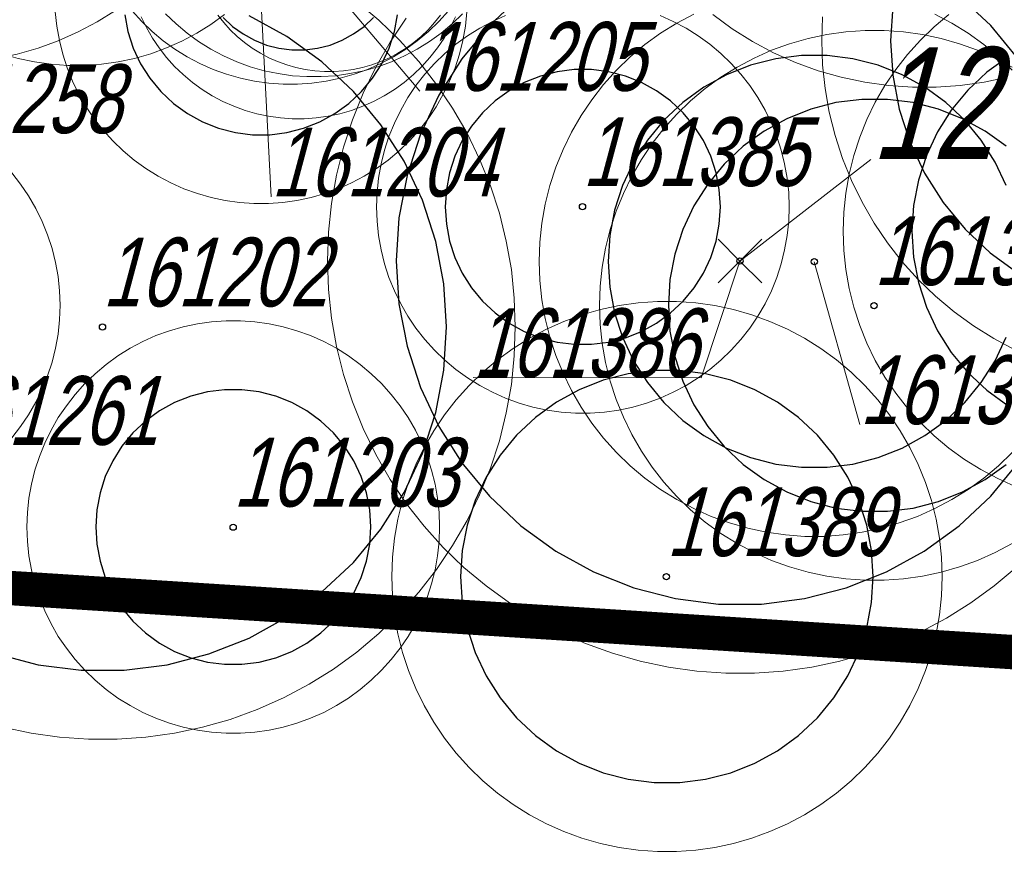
# Model space of a CAD drawing. Header units: metres. Extents: x 7419449 to 7420144, y 5549519 to 5549653.
# Tile 22 of 67: x 7419498 to 7419512, y 5549524 to 5549537. Entities that reach past the tile are written whole.
import ezdxf
from ezdxf.enums import TextEntityAlignment as Align
from ezdxf.lldxf.tags import DXFTag

# ---------------------------------------------------------------- set-up
doc = ezdxf.new("R2010")
doc.units = ezdxf.units.M
doc.layers.add('_4_GRANICA_OPRACOWANIA', color=146, linetype='2', lineweight=53, transparency=0.2)
doc.layers.add('_4_korony', color=7, linetype='Continuous', lineweight=25, true_color=0x7aa300)
for name, color, linetype, lineweight in [('_4_krzewy istniejące', 86, 'Continuous', 30), ('_4_NUMERY_PIKIET', 7, 'Continuous', 15), ('_4_NUMETY_WNIOSEK', 5, 'Continuous', 15), ('_4_SOD', 30, 'Continuous', 20), ('_4_USUNIĘCIE', 1, 'Continuous', 30)]:
    doc.layers.add(name, color=color, linetype=linetype, lineweight=lineweight)
doc.layers.add('_4_PUNKT_INWENTARYZACYJNY', color=7, linetype='Continuous')
doc.styles.add('STANDARD-Working1250', font='arial.ttf', dxfattribs={"height": 2.5})
tags = doc.linetypes.add('2', pattern=[0.9, 0.6, -0.3]).pattern_tags.tags
tags[6:7] = [DXFTag(74, 4), DXFTag(75, 0), DXFTag(340, '0'), DXFTag(46, 1.0), DXFTag(50, 0.0), DXFTag(44, 0.0), DXFTag(45, 0.0)]
tags[4:5] = [DXFTag(74, 4), DXFTag(75, 0), DXFTag(340, '0'), DXFTag(46, 1.0), DXFTag(50, 0.0), DXFTag(44, 0.0), DXFTag(45, 0.0)]

# ---------------------------------------------------------------- blocks, each defined once
blk = doc.blocks.new('x')
at = {"layer": '_4_USUNIĘCIE'}
for points in [[(7418062.551, 5544640.429), (7418062.87, 5544640.11), (7418063.188, 5544640.429)], [(7418063.188, 5544639.792), (7418062.87, 5544640.11), (7418062.551, 5544639.792)]]:
    blk.add_lwpolyline(points, dxfattribs=at)

msp = doc.modelspace()

# ---------------------------------------------------------------- linework, layer by layer
at = {"layer": '_4_GRANICA_OPRACOWANIA', "lineweight": 30, "ltscale": 3, "const_width": 0.5}
msp.add_lwpolyline([(7419450.062, 5549530.83), (7419458.91, 5549530.45), (7419461.94, 5549530.29), (7419468.08, 5549529.97), (7419483.43, 5549529.18), (7419523.94, 5549526.59), (7419538.19, 5549526.4), (7419548.95, 5549525.8), (7419576.9, 5549524.47), (7419583.97, 5549584.15), (7419584.48, 5549588.54), (7419590.93, 5549644.33), (7419562.5, 5549640.55), (7419487.71, 5549630.61), (7419482.9, 5549629.97), (7419478.25, 5549627.12), (7419462.12, 5549617.26), (7419459.99, 5549593.07), (7419450.09, 5549531.19)], close=True, dxfattribs=at)
at = {"layer": '_4_korony', "linetype": 'Continuous', "flags": 128}
for points in [[(7419512.547, 5549539.59), (7419512.14, 5549539.295), (7419511.774, 5549538.951), (7419511.454, 5549538.564), (7419511.185, 5549538.14), (7419510.971, 5549537.685), (7419510.816, 5549537.208), (7419510.722, 5549536.714), (7419510.69, 5549536.213), (7419510.722, 5549535.712), (7419510.816, 5549535.218), (7419510.971, 5549534.741), (7419511.185, 5549534.286), (7419511.454, 5549533.862), (7419511.774, 5549533.475), (7419512.14, 5549533.131), (7419512.547, 5549532.836)], [(7419505.314, 5549536.866), (7419504.856, 5549536.436), (7419504.456, 5549535.952), (7419504.119, 5549535.422), (7419503.852, 5549534.854), (7419503.658, 5549534.256), (7419503.54, 5549533.64), (7419503.501, 5549533.013), (7419503.54, 5549532.386), (7419503.658, 5549531.77), (7419503.852, 5549531.172), (7419504.119, 5549530.604), (7419504.456, 5549530.074), (7419504.856, 5549529.59), (7419505.314, 5549529.16), (7419505.822, 5549528.791), (7419506.372, 5549528.489), (7419506.956, 5549528.258), (7419507.564, 5549528.102), (7419508.187, 5549528.023), (7419508.815, 5549528.023), (7419509.438, 5549528.102), (7419510.046, 5549528.258), (7419510.63, 5549528.489), (7419511.18, 5549528.791), (7419511.688, 5549529.16), (7419512.146, 5549529.59), (7419512.546, 5549530.074)], [(7419512.546, 5549535.952), (7419512.146, 5549536.436), (7419511.688, 5549536.866)], [(7419497.688, 5549527.297), (7419498.296, 5549527.141), (7419498.919, 5549527.062), (7419499.547, 5549527.062), (7419500.17, 5549527.141), (7419500.778, 5549527.297), (7419501.362, 5549527.528), (7419501.912, 5549527.83), (7419502.42, 5549528.199), (7419502.878, 5549528.629), (7419503.278, 5549529.113), (7419503.615, 5549529.643), (7419503.882, 5549530.211), (7419504.076, 5549530.809), (7419504.194, 5549531.425), (7419504.233, 5549532.052), (7419504.194, 5549532.679), (7419504.076, 5549533.295), (7419503.882, 5549533.893), (7419503.615, 5549534.461), (7419503.278, 5549534.991), (7419502.878, 5549535.475), (7419502.42, 5549535.905), (7419501.912, 5549536.274), (7419501.362, 5549536.576)], [(7419499.553, 5549536.592), (7419499.6, 5549536.346), (7419499.677, 5549536.107), (7419499.784, 5549535.879), (7419499.919, 5549535.667), (7419500.079, 5549535.474), (7419500.262, 5549535.302), (7419500.465, 5549535.154), (7419500.685, 5549535.033), (7419500.919, 5549534.941), (7419501.162, 5549534.878), (7419501.411, 5549534.847), (7419501.663, 5549534.847), (7419501.912, 5549534.878), (7419502.155, 5549534.941), (7419502.389, 5549535.033), (7419502.609, 5549535.154), (7419502.812, 5549535.302), (7419502.995, 5549535.474), (7419503.155, 5549535.667), (7419503.29, 5549535.879), (7419503.397, 5549536.107), (7419503.474, 5549536.346), (7419503.521, 5549536.592)], [(7419500.984, 5549536.551), (7419501.121, 5549536.422), (7419501.273, 5549536.312), (7419501.438, 5549536.221), (7419501.613, 5549536.151), (7419501.796, 5549536.105), (7419501.983, 5549536.081), (7419502.171, 5549536.081), (7419502.358, 5549536.105), (7419502.541, 5549536.151), (7419502.716, 5549536.221), (7419502.881, 5549536.312), (7419503.033, 5549536.422), (7419503.17, 5549536.551)], [(7419512.37, 5549534.109), (7419512.21, 5549534.45), (7419512.008, 5549534.768), (7419511.768, 5549535.059), (7419511.493, 5549535.317), (7419511.188, 5549535.538), (7419510.858, 5549535.719), (7419510.508, 5549535.858), (7419510.143, 5549535.952), (7419509.769, 5549535.999), (7419509.393, 5549535.999), (7419509.019, 5549535.952), (7419508.654, 5549535.858), (7419508.304, 5549535.719), (7419507.974, 5549535.538), (7419507.669, 5549535.317), (7419507.394, 5549535.059), (7419507.154, 5549534.768), (7419506.952, 5549534.45), (7419506.792, 5549534.109), (7419506.675, 5549533.751), (7419506.605, 5549533.381), (7419506.581, 5549533.005), (7419506.605, 5549532.629), (7419506.675, 5549532.259), (7419506.792, 5549531.901), (7419506.952, 5549531.56), (7419507.154, 5549531.242), (7419507.394, 5549530.951), (7419507.669, 5549530.693), (7419507.974, 5549530.472), (7419508.304, 5549530.291), (7419508.654, 5549530.152), (7419509.019, 5549530.058), (7419509.393, 5549530.011), (7419509.769, 5549530.011), (7419510.143, 5549530.058), (7419510.508, 5549530.152), (7419510.858, 5549530.291), (7419511.188, 5549530.472), (7419511.493, 5549530.693), (7419511.768, 5549530.951), (7419512.008, 5549531.242), (7419512.21, 5549531.56), (7419512.37, 5549531.901)], [(7419512.393, 5549535.975), (7419512.088, 5549535.754), (7419511.813, 5549535.496), (7419511.573, 5549535.205), (7419511.371, 5549534.887), (7419511.211, 5549534.546), (7419511.094, 5549534.188), (7419511.024, 5549533.818), (7419511, 5549533.442), (7419511.024, 5549533.066), (7419511.094, 5549532.696), (7419511.211, 5549532.338), (7419511.371, 5549531.997), (7419511.573, 5549531.679), (7419511.813, 5549531.388), (7419512.088, 5549531.13), (7419512.393, 5549530.909)], [(7419512.37, 5549534.678), (7419512.065, 5549534.899), (7419511.735, 5549535.08), (7419511.385, 5549535.219), (7419511.02, 5549535.313), (7419510.646, 5549535.36), (7419510.27, 5549535.36), (7419509.896, 5549535.313), (7419509.531, 5549535.219), (7419509.181, 5549535.08), (7419508.851, 5549534.899), (7419508.546, 5549534.678), (7419508.271, 5549534.42), (7419508.031, 5549534.129), (7419507.829, 5549533.811), (7419507.669, 5549533.47), (7419507.552, 5549533.112), (7419507.482, 5549532.742), (7419507.458, 5549532.366), (7419507.482, 5549531.99), (7419507.552, 5549531.62), (7419507.669, 5549531.262), (7419507.829, 5549530.921), (7419508.031, 5549530.603), (7419508.271, 5549530.312), (7419508.546, 5549530.054), (7419508.851, 5549529.833), (7419509.181, 5549529.652), (7419509.531, 5549529.513), (7419509.896, 5549529.419), (7419510.27, 5549529.372), (7419510.646, 5549529.372), (7419511.02, 5549529.419), (7419511.385, 5549529.513), (7419511.735, 5549529.652), (7419512.065, 5549529.833), (7419512.37, 5549530.054)]]:
    msp.add_lwpolyline(points, dxfattribs=at)
for points in [[(7419508.215, 5549533.797), (7419508.199, 5549534.048), (7419508.152, 5549534.294), (7419508.075, 5549534.533), (7419507.968, 5549534.761), (7419507.833, 5549534.973), (7419507.673, 5549535.166), (7419507.49, 5549535.338), (7419507.287, 5549535.486), (7419507.067, 5549535.607), (7419506.833, 5549535.699), (7419506.59, 5549535.762), (7419506.341, 5549535.793), (7419506.089, 5549535.793), (7419505.84, 5549535.762), (7419505.597, 5549535.699), (7419505.363, 5549535.607), (7419505.143, 5549535.486), (7419504.94, 5549535.338), (7419504.757, 5549535.166), (7419504.597, 5549534.973), (7419504.462, 5549534.761), (7419504.355, 5549534.533), (7419504.278, 5549534.294), (7419504.231, 5549534.048), (7419504.215, 5549533.797), (7419504.231, 5549533.546), (7419504.278, 5549533.3), (7419504.355, 5549533.061), (7419504.462, 5549532.833), (7419504.597, 5549532.621), (7419504.757, 5549532.428), (7419504.94, 5549532.256), (7419505.143, 5549532.108), (7419505.363, 5549531.987), (7419505.597, 5549531.895), (7419505.84, 5549531.832), (7419506.089, 5549531.801), (7419506.341, 5549531.801), (7419506.59, 5549531.832), (7419506.833, 5549531.895), (7419507.067, 5549531.987), (7419507.287, 5549532.108), (7419507.49, 5549532.256), (7419507.673, 5549532.428), (7419507.833, 5549532.621), (7419507.968, 5549532.833), (7419508.075, 5549533.061), (7419508.152, 5549533.3), (7419508.199, 5549533.546)], [(7419510.438, 5549528.423), (7419510.414, 5549528.799), (7419510.344, 5549529.169), (7419510.227, 5549529.527), (7419510.067, 5549529.868), (7419509.865, 5549530.186), (7419509.625, 5549530.477), (7419509.35, 5549530.735), (7419509.045, 5549530.956), (7419508.715, 5549531.137), (7419508.365, 5549531.276), (7419508, 5549531.37), (7419507.626, 5549531.417), (7419507.25, 5549531.417), (7419506.876, 5549531.37), (7419506.511, 5549531.276), (7419506.161, 5549531.137), (7419505.831, 5549530.956), (7419505.526, 5549530.735), (7419505.251, 5549530.477), (7419505.011, 5549530.186), (7419504.809, 5549529.868), (7419504.649, 5549529.527), (7419504.532, 5549529.169), (7419504.462, 5549528.799), (7419504.438, 5549528.423), (7419504.462, 5549528.047), (7419504.532, 5549527.677), (7419504.649, 5549527.319), (7419504.809, 5549526.978), (7419505.011, 5549526.66), (7419505.251, 5549526.369), (7419505.526, 5549526.111), (7419505.831, 5549525.89), (7419506.161, 5549525.709), (7419506.511, 5549525.57), (7419506.876, 5549525.476), (7419507.25, 5549525.429), (7419507.626, 5549525.429), (7419508, 5549525.476), (7419508.365, 5549525.57), (7419508.715, 5549525.709), (7419509.045, 5549525.89), (7419509.35, 5549526.111), (7419509.625, 5549526.369), (7419509.865, 5549526.66), (7419510.067, 5549526.978), (7419510.227, 5549527.319), (7419510.344, 5549527.677), (7419510.414, 5549528.047)], [(7419503.131, 5549529.143), (7419503.115, 5549529.394), (7419503.068, 5549529.64), (7419502.991, 5549529.879), (7419502.884, 5549530.107), (7419502.749, 5549530.319), (7419502.589, 5549530.512), (7419502.406, 5549530.684), (7419502.203, 5549530.832), (7419501.983, 5549530.953), (7419501.749, 5549531.045), (7419501.506, 5549531.108), (7419501.257, 5549531.139), (7419501.005, 5549531.139), (7419500.756, 5549531.108), (7419500.513, 5549531.045), (7419500.279, 5549530.953), (7419500.059, 5549530.832), (7419499.856, 5549530.684), (7419499.673, 5549530.512), (7419499.513, 5549530.319), (7419499.378, 5549530.107), (7419499.271, 5549529.879), (7419499.194, 5549529.64), (7419499.147, 5549529.394), (7419499.131, 5549529.143), (7419499.147, 5549528.892), (7419499.194, 5549528.646), (7419499.271, 5549528.407), (7419499.378, 5549528.179), (7419499.513, 5549527.967), (7419499.673, 5549527.774), (7419499.856, 5549527.602), (7419500.059, 5549527.454), (7419500.279, 5549527.333), (7419500.513, 5549527.241), (7419500.756, 5549527.178), (7419501.005, 5549527.147), (7419501.257, 5549527.147), (7419501.506, 5549527.178), (7419501.749, 5549527.241), (7419501.983, 5549527.333), (7419502.203, 5549527.454), (7419502.406, 5549527.602), (7419502.589, 5549527.774), (7419502.749, 5549527.967), (7419502.884, 5549528.179), (7419502.991, 5549528.407), (7419503.068, 5549528.646), (7419503.115, 5549528.892)]]:
    msp.add_lwpolyline(points, close=True, dxfattribs=at)
at = {"layer": '_4_krzewy istniejące', "elevation": 10.18}
msp.add_lwpolyline([(7419533.763, 5549558.395), (7419528.84, 5549526.525), (7419523.94, 5549526.59), (7419483.43, 5549529.18), (7419454.642, 5549530.858), (7419457.792, 5549566.805), (7419533.763, 5549558.395)], dxfattribs=at)
at = {"layer": '_4_NUMERY_PIKIET'}
for points in [[(7419502.07, 5549537.58), (7419503.846, 5549535.481)], [(7419501.53, 5549536.84), (7419501.683, 5549533.945)], [(7419508.5, 5549533.01), (7419507.937, 5549531.311), (7419504.618, 5549531.317)], [(7419509.58, 5549533), (7419510.242, 5549530.635)]]:
    msp.add_lwpolyline(points, dxfattribs=at)
at = {"layer": '_4_NUMETY_WNIOSEK'}
msp.add_lwpolyline([(7419510.405, 5549534.485), (7419508.5, 5549533.01)], dxfattribs=at)
at = {"layer": '_4_PUNKT_INWENTARYZACYJNY'}
for centre in [(7419506.21, 5549533.8), (7419508.5, 5549533.01), (7419509.58, 5549533), (7419510.45, 5549532.36), (7419499.23, 5549532.05), (7419501.13, 5549529.14), (7419507.43, 5549528.42)]:
    msp.add_circle(centre, 0.045, dxfattribs=at)
at = {"layer": '_4_SOD', "flags": 128}
for points in [[(7419497.781, 5549526.23), (7419498.191, 5549526.143), (7419498.606, 5549526.085), (7419499.024, 5549526.056), (7419499.442, 5549526.056), (7419499.86, 5549526.085), (7419500.275, 5549526.143), (7419500.685, 5549526.23), (7419501.087, 5549526.346), (7419501.481, 5549526.489), (7419501.863, 5549526.659), (7419502.233, 5549526.856), (7419502.588, 5549527.078), (7419502.927, 5549527.324), (7419503.248, 5549527.593), (7419503.549, 5549527.884), (7419503.829, 5549528.195), (7419504.087, 5549528.525), (7419504.321, 5549528.872), (7419504.531, 5549529.235), (7419504.714, 5549529.612), (7419504.871, 5549530), (7419505.001, 5549530.398), (7419505.102, 5549530.805), (7419505.175, 5549531.217), (7419505.218, 5549531.633), (7419505.233, 5549532.052), (7419505.218, 5549532.471), (7419505.175, 5549532.887), (7419505.102, 5549533.299), (7419505.001, 5549533.706), (7419504.871, 5549534.104), (7419504.714, 5549534.492), (7419504.531, 5549534.869), (7419504.321, 5549535.232), (7419504.087, 5549535.579), (7419503.829, 5549535.909), (7419503.549, 5549536.22), (7419503.248, 5549536.511), (7419502.927, 5549536.78)], [(7419494.385, 5549536.655), (7419494.651, 5549536.489), (7419494.928, 5549536.341), (7419495.215, 5549536.214), (7419495.51, 5549536.106), (7419495.812, 5549536.02), (7419496.12, 5549535.954), (7419496.431, 5549535.911), (7419496.744, 5549535.889), (7419497.058, 5549535.889), (7419497.371, 5549535.911), (7419497.682, 5549535.954), (7419497.99, 5549536.02), (7419498.292, 5549536.106), (7419498.587, 5549536.214), (7419498.874, 5549536.341), (7419499.151, 5549536.489), (7419499.417, 5549536.655)], [(7419498.544, 5549536.634), (7419498.566, 5549536.425), (7419498.603, 5549536.219), (7419498.653, 5549536.016), (7419498.718, 5549535.817), (7419498.796, 5549535.623), (7419498.888, 5549535.435), (7419498.993, 5549535.253), (7419499.11, 5549535.08), (7419499.239, 5549534.915), (7419499.379, 5549534.759), (7419499.53, 5549534.614), (7419499.69, 5549534.479), (7419499.859, 5549534.356), (7419500.037, 5549534.245), (7419500.222, 5549534.147), (7419500.413, 5549534.061), (7419500.61, 5549533.99), (7419500.811, 5549533.932), (7419501.016, 5549533.889), (7419501.223, 5549533.859), (7419501.432, 5549533.845), (7419501.642, 5549533.845), (7419501.851, 5549533.859), (7419502.058, 5549533.889), (7419502.263, 5549533.932), (7419502.464, 5549533.99), (7419502.661, 5549534.061), (7419502.852, 5549534.147), (7419503.037, 5549534.245), (7419503.215, 5549534.356), (7419503.384, 5549534.479), (7419503.544, 5549534.614), (7419503.695, 5549534.759), (7419503.835, 5549534.915), (7419503.964, 5549535.08), (7419504.081, 5549535.253), (7419504.186, 5549535.435), (7419504.278, 5549535.623), (7419504.356, 5549535.817), (7419504.421, 5549536.016), (7419504.471, 5549536.219), (7419504.508, 5549536.425), (7419504.53, 5549536.634)], [(7419499.663, 5549536.65), (7419499.803, 5549536.494), (7419499.954, 5549536.349), (7419500.114, 5549536.214), (7419500.283, 5549536.091), (7419500.461, 5549535.98), (7419500.646, 5549535.882), (7419500.837, 5549535.796), (7419501.034, 5549535.725), (7419501.235, 5549535.667), (7419501.44, 5549535.624), (7419501.647, 5549535.594), (7419501.856, 5549535.58), (7419502.066, 5549535.58), (7419502.275, 5549535.594), (7419502.482, 5549535.624), (7419502.687, 5549535.667), (7419502.888, 5549535.725), (7419503.085, 5549535.796), (7419503.276, 5549535.882), (7419503.461, 5549535.98), (7419503.639, 5549536.091), (7419503.808, 5549536.214), (7419503.968, 5549536.349), (7419504.119, 5549536.494), (7419504.259, 5549536.65)], [(7419496.695, 5549536.595), (7419496.893, 5549536.451), (7419497.1, 5549536.322), (7419497.316, 5549536.207), (7419497.539, 5549536.108), (7419497.768, 5549536.024), (7419498.003, 5549535.957), (7419498.242, 5549535.906), (7419498.484, 5549535.872), (7419498.728, 5549535.855), (7419498.972, 5549535.855), (7419499.216, 5549535.872), (7419499.458, 5549535.906), (7419499.697, 5549535.957), (7419499.932, 5549536.024), (7419500.161, 5549536.108), (7419500.384, 5549536.207), (7419500.6, 5549536.322), (7419500.807, 5549536.451), (7419501.005, 5549536.595)], [(7419499.793, 5549536.561), (7419499.87, 5549536.404), (7419499.957, 5549536.253), (7419500.054, 5549536.109), (7419500.162, 5549535.971), (7419500.279, 5549535.841), (7419500.404, 5549535.72), (7419500.538, 5549535.608), (7419500.679, 5549535.505), (7419500.827, 5549535.413), (7419500.981, 5549535.331), (7419501.14, 5549535.26), (7419501.304, 5549535.2), (7419501.472, 5549535.152), (7419501.643, 5549535.116), (7419501.816, 5549535.092), (7419501.99, 5549535.08), (7419502.164, 5549535.08), (7419502.338, 5549535.092), (7419502.511, 5549535.116), (7419502.682, 5549535.152), (7419502.85, 5549535.2), (7419503.014, 5549535.26), (7419503.173, 5549535.331), (7419503.327, 5549535.413), (7419503.475, 5549535.505), (7419503.616, 5549535.608), (7419503.75, 5549535.72), (7419503.875, 5549535.841), (7419503.992, 5549535.971), (7419504.1, 5549536.109), (7419504.197, 5549536.253), (7419504.284, 5549536.404), (7419504.361, 5549536.561)], [(7419500.148, 5549536.605), (7419500.299, 5549536.46), (7419500.459, 5549536.325), (7419500.628, 5549536.202), (7419500.806, 5549536.091), (7419500.991, 5549535.993), (7419501.182, 5549535.907), (7419501.379, 5549535.836), (7419501.58, 5549535.778), (7419501.785, 5549535.735), (7419501.992, 5549535.705), (7419502.201, 5549535.691), (7419502.411, 5549535.691), (7419502.62, 5549535.705), (7419502.827, 5549535.735), (7419503.032, 5549535.778), (7419503.233, 5549535.836), (7419503.43, 5549535.907), (7419503.621, 5549535.993), (7419503.806, 5549536.091), (7419503.984, 5549536.202), (7419504.153, 5549536.325), (7419504.313, 5549536.46), (7419504.464, 5549536.605)], [(7419500.908, 5549536.587), (7419500.994, 5549536.477), (7419501.087, 5549536.374), (7419501.188, 5549536.277), (7419501.295, 5549536.187), (7419501.408, 5549536.105), (7419501.526, 5549536.031), (7419501.649, 5549535.965), (7419501.777, 5549535.909), (7419501.908, 5549535.861), (7419502.042, 5549535.822), (7419502.179, 5549535.793), (7419502.317, 5549535.774), (7419502.456, 5549535.764), (7419502.596, 5549535.764), (7419502.735, 5549535.774), (7419502.873, 5549535.793), (7419503.01, 5549535.822), (7419503.144, 5549535.861), (7419503.275, 5549535.909), (7419503.403, 5549535.965), (7419503.526, 5549536.031), (7419503.644, 5549536.105), (7419503.757, 5549536.187), (7419503.864, 5549536.277), (7419503.965, 5549536.374), (7419504.058, 5549536.477), (7419504.144, 5549536.587)], [(7419503.647, 5549536.54), (7419503.413, 5549536.193), (7419503.203, 5549535.83), (7419503.02, 5549535.453), (7419502.863, 5549535.065), (7419502.733, 5549534.667), (7419502.632, 5549534.26), (7419502.559, 5549533.848), (7419502.516, 5549533.432), (7419502.501, 5549533.013), (7419502.516, 5549532.594), (7419502.559, 5549532.178), (7419502.632, 5549531.766), (7419502.733, 5549531.359), (7419502.863, 5549530.961), (7419503.02, 5549530.573), (7419503.203, 5549530.196), (7419503.413, 5549529.833), (7419503.647, 5549529.486), (7419503.905, 5549529.156), (7419504.185, 5549528.845), (7419504.486, 5549528.554), (7419504.807, 5549528.285), (7419505.146, 5549528.039), (7419505.501, 5549527.817), (7419505.871, 5549527.62), (7419506.253, 5549527.45), (7419506.647, 5549527.307), (7419507.049, 5549527.191), (7419507.459, 5549527.104), (7419507.874, 5549527.046), (7419508.292, 5549527.017), (7419508.71, 5549527.017), (7419509.128, 5549527.046), (7419509.543, 5549527.104), (7419509.953, 5549527.191), (7419510.355, 5549527.307), (7419510.749, 5549527.45), (7419511.131, 5549527.62), (7419511.501, 5549527.817), (7419511.856, 5549528.039), (7419512.195, 5549528.285), (7419512.516, 5549528.554)], [(7419505.091, 5549536.579), (7419504.9, 5549536.493), (7419504.715, 5549536.395), (7419504.537, 5549536.284), (7419504.368, 5549536.161), (7419504.208, 5549536.026), (7419504.057, 5549535.881), (7419503.917, 5549535.725), (7419503.788, 5549535.56), (7419503.671, 5549535.387), (7419503.566, 5549535.205), (7419503.474, 5549535.017), (7419503.396, 5549534.823), (7419503.331, 5549534.624), (7419503.281, 5549534.421), (7419503.244, 5549534.215), (7419503.222, 5549534.006), (7419503.215, 5549533.797), (7419503.222, 5549533.588), (7419503.244, 5549533.379), (7419503.281, 5549533.173), (7419503.331, 5549532.97), (7419503.396, 5549532.771), (7419503.474, 5549532.577), (7419503.566, 5549532.389), (7419503.671, 5549532.207), (7419503.788, 5549532.034), (7419503.917, 5549531.869), (7419504.057, 5549531.713), (7419504.208, 5549531.568), (7419504.368, 5549531.433), (7419504.537, 5549531.31), (7419504.715, 5549531.199), (7419504.9, 5549531.101), (7419505.091, 5549531.015), (7419505.288, 5549530.944), (7419505.489, 5549530.886), (7419505.694, 5549530.843), (7419505.901, 5549530.813), (7419506.11, 5549530.799), (7419506.32, 5549530.799), (7419506.529, 5549530.813), (7419506.736, 5549530.843), (7419506.941, 5549530.886), (7419507.142, 5549530.944), (7419507.339, 5549531.015), (7419507.53, 5549531.101), (7419507.715, 5549531.199), (7419507.893, 5549531.31), (7419508.062, 5549531.433), (7419508.222, 5549531.568), (7419508.373, 5549531.713), (7419508.513, 5549531.869), (7419508.642, 5549532.034), (7419508.759, 5549532.207), (7419508.864, 5549532.389), (7419508.956, 5549532.577), (7419509.034, 5549532.771), (7419509.099, 5549532.97), (7419509.149, 5549533.173), (7419509.186, 5549533.379), (7419509.208, 5549533.588), (7419509.215, 5549533.797), (7419509.208, 5549534.006), (7419509.186, 5549534.215), (7419509.149, 5549534.421), (7419509.099, 5549534.624), (7419509.034, 5549534.823), (7419508.956, 5549535.017), (7419508.864, 5549535.205), (7419508.759, 5549535.387), (7419508.642, 5549535.56), (7419508.513, 5549535.725), (7419508.373, 5549535.881), (7419508.222, 5549536.026), (7419508.062, 5549536.161), (7419507.893, 5549536.284), (7419507.715, 5549536.395), (7419507.53, 5549536.493), (7419507.339, 5549536.579)], [(7419507.828, 5549536.6), (7419507.581, 5549536.469), (7419507.344, 5549536.321), (7419507.118, 5549536.157), (7419506.904, 5549535.978), (7419506.704, 5549535.784), (7419506.517, 5549535.576), (7419506.345, 5549535.356), (7419506.189, 5549535.125), (7419506.049, 5549534.883), (7419505.927, 5549534.632), (7419505.822, 5549534.373), (7419505.736, 5549534.108), (7419505.668, 5549533.837), (7419505.62, 5549533.562), (7419505.591, 5549533.284), (7419505.581, 5549533.005), (7419505.591, 5549532.726), (7419505.62, 5549532.448), (7419505.668, 5549532.173), (7419505.736, 5549531.902), (7419505.822, 5549531.637), (7419505.927, 5549531.378), (7419506.049, 5549531.127), (7419506.189, 5549530.885), (7419506.345, 5549530.654), (7419506.517, 5549530.434), (7419506.704, 5549530.226), (7419506.904, 5549530.032), (7419507.118, 5549529.853), (7419507.344, 5549529.689), (7419507.581, 5549529.541), (7419507.828, 5549529.41), (7419508.083, 5549529.296), (7419508.345, 5549529.201), (7419508.613, 5549529.124), (7419508.886, 5549529.066), (7419509.163, 5549529.027), (7419509.441, 5549529.007), (7419509.721, 5549529.007), (7419509.999, 5549529.027), (7419510.276, 5549529.066), (7419510.549, 5549529.124), (7419510.817, 5549529.201), (7419511.079, 5549529.296), (7419511.334, 5549529.41), (7419511.581, 5549529.541), (7419511.818, 5549529.689), (7419512.044, 5549529.853), (7419512.258, 5549530.032), (7419512.458, 5549530.226)], [(7419508.103, 5549536.593), (7419508.385, 5549536.388), (7419508.681, 5549536.203), (7419508.989, 5549536.039), (7419509.308, 5549535.897), (7419509.636, 5549535.778), (7419509.971, 5549535.682), (7419510.313, 5549535.609), (7419510.658, 5549535.56), (7419511.007, 5549535.536), (7419511.355, 5549535.536), (7419511.704, 5549535.56), (7419512.049, 5549535.609), (7419512.391, 5549535.682)], [(7419509.702, 5549536.562), (7419509.69, 5549536.213), (7419509.702, 5549535.864), (7419509.739, 5549535.517), (7419509.799, 5549535.173), (7419509.884, 5549534.835), (7419509.992, 5549534.503), (7419510.122, 5549534.179), (7419510.275, 5549533.866), (7419510.45, 5549533.563), (7419510.645, 5549533.274), (7419510.86, 5549532.999), (7419511.093, 5549532.74), (7419511.344, 5549532.497), (7419511.612, 5549532.273), (7419511.894, 5549532.068), (7419512.19, 5549531.883), (7419512.498, 5549531.719)], [(7419511.537, 5549536.594), (7419511.323, 5549536.415), (7419511.123, 5549536.221), (7419510.936, 5549536.013), (7419510.764, 5549535.793), (7419510.608, 5549535.562), (7419510.468, 5549535.32), (7419510.346, 5549535.069), (7419510.241, 5549534.81), (7419510.155, 5549534.545), (7419510.087, 5549534.274), (7419510.039, 5549533.999), (7419510.01, 5549533.721), (7419510, 5549533.442), (7419510.01, 5549533.163), (7419510.039, 5549532.885), (7419510.087, 5549532.61), (7419510.155, 5549532.339), (7419510.241, 5549532.074), (7419510.346, 5549531.815), (7419510.468, 5549531.564), (7419510.608, 5549531.322), (7419510.764, 5549531.091), (7419510.936, 5549530.871), (7419511.123, 5549530.663), (7419511.323, 5549530.469), (7419511.537, 5549530.29), (7419511.763, 5549530.126), (7419512, 5549529.978), (7419512.247, 5549529.847), (7419512.502, 5549529.733)], [(7419512.458, 5549535.784), (7419512.258, 5549535.978), (7419512.044, 5549536.157), (7419511.818, 5549536.321), (7419511.581, 5549536.469), (7419511.334, 5549536.6)], [(7419512.458, 5549535.83), (7419512.211, 5549535.961), (7419511.956, 5549536.075), (7419511.694, 5549536.17), (7419511.426, 5549536.247), (7419511.153, 5549536.305), (7419510.876, 5549536.344), (7419510.598, 5549536.364), (7419510.318, 5549536.364), (7419510.04, 5549536.344), (7419509.763, 5549536.305), (7419509.49, 5549536.247), (7419509.222, 5549536.17), (7419508.96, 5549536.075), (7419508.705, 5549535.961), (7419508.458, 5549535.83), (7419508.221, 5549535.682), (7419507.995, 5549535.518), (7419507.781, 5549535.339), (7419507.581, 5549535.145), (7419507.394, 5549534.937), (7419507.222, 5549534.717), (7419507.066, 5549534.486), (7419506.926, 5549534.244), (7419506.804, 5549533.993), (7419506.699, 5549533.734), (7419506.613, 5549533.469), (7419506.545, 5549533.198), (7419506.497, 5549532.923), (7419506.468, 5549532.645), (7419506.458, 5549532.366), (7419506.468, 5549532.087), (7419506.497, 5549531.809), (7419506.545, 5549531.534), (7419506.613, 5549531.263), (7419506.699, 5549530.998), (7419506.804, 5549530.739), (7419506.926, 5549530.488), (7419507.066, 5549530.246), (7419507.222, 5549530.015), (7419507.394, 5549529.795), (7419507.581, 5549529.587), (7419507.781, 5549529.393), (7419507.995, 5549529.214), (7419508.221, 5549529.05), (7419508.458, 5549528.902), (7419508.705, 5549528.771), (7419508.96, 5549528.657), (7419509.222, 5549528.562), (7419509.49, 5549528.485), (7419509.763, 5549528.427), (7419510.04, 5549528.388), (7419510.318, 5549528.368), (7419510.598, 5549528.368), (7419510.876, 5549528.388), (7419511.153, 5549528.427), (7419511.426, 5549528.485), (7419511.694, 5549528.562), (7419511.956, 5549528.657), (7419512.211, 5549528.771), (7419512.458, 5549528.902)], [(7419497.91, 5549530.438), (7419498.039, 5549530.603), (7419498.156, 5549530.776), (7419498.261, 5549530.958), (7419498.353, 5549531.146), (7419498.431, 5549531.34), (7419498.496, 5549531.539), (7419498.546, 5549531.742), (7419498.583, 5549531.948), (7419498.605, 5549532.157), (7419498.612, 5549532.366), (7419498.605, 5549532.575), (7419498.583, 5549532.784), (7419498.546, 5549532.99), (7419498.496, 5549533.193), (7419498.431, 5549533.392), (7419498.353, 5549533.586), (7419498.261, 5549533.774), (7419498.156, 5549533.956), (7419498.039, 5549534.129), (7419497.91, 5549534.294)]]:
    msp.add_lwpolyline(points, dxfattribs=at)
for points in [[(7419511.438, 5549528.423), (7419511.428, 5549528.702), (7419511.399, 5549528.98), (7419511.351, 5549529.255), (7419511.283, 5549529.526), (7419511.197, 5549529.791), (7419511.092, 5549530.05), (7419510.97, 5549530.301), (7419510.83, 5549530.543), (7419510.674, 5549530.774), (7419510.502, 5549530.994), (7419510.315, 5549531.202), (7419510.115, 5549531.396), (7419509.901, 5549531.575), (7419509.675, 5549531.739), (7419509.438, 5549531.887), (7419509.191, 5549532.018), (7419508.936, 5549532.132), (7419508.674, 5549532.227), (7419508.406, 5549532.304), (7419508.133, 5549532.362), (7419507.856, 5549532.401), (7419507.578, 5549532.421), (7419507.298, 5549532.421), (7419507.02, 5549532.401), (7419506.743, 5549532.362), (7419506.47, 5549532.304), (7419506.202, 5549532.227), (7419505.94, 5549532.132), (7419505.685, 5549532.018), (7419505.438, 5549531.887), (7419505.201, 5549531.739), (7419504.975, 5549531.575), (7419504.761, 5549531.396), (7419504.561, 5549531.202), (7419504.374, 5549530.994), (7419504.202, 5549530.774), (7419504.046, 5549530.543), (7419503.906, 5549530.301), (7419503.784, 5549530.05), (7419503.679, 5549529.791), (7419503.593, 5549529.526), (7419503.525, 5549529.255), (7419503.477, 5549528.98), (7419503.448, 5549528.702), (7419503.438, 5549528.423), (7419503.448, 5549528.144), (7419503.477, 5549527.866), (7419503.525, 5549527.591), (7419503.593, 5549527.32), (7419503.679, 5549527.055), (7419503.784, 5549526.796), (7419503.906, 5549526.545), (7419504.046, 5549526.303), (7419504.202, 5549526.072), (7419504.374, 5549525.852), (7419504.561, 5549525.644), (7419504.761, 5549525.45), (7419504.975, 5549525.271), (7419505.201, 5549525.107), (7419505.438, 5549524.959), (7419505.685, 5549524.828), (7419505.94, 5549524.714), (7419506.202, 5549524.619), (7419506.47, 5549524.542), (7419506.743, 5549524.484), (7419507.02, 5549524.445), (7419507.298, 5549524.425), (7419507.578, 5549524.425), (7419507.856, 5549524.445), (7419508.133, 5549524.484), (7419508.406, 5549524.542), (7419508.674, 5549524.619), (7419508.936, 5549524.714), (7419509.191, 5549524.828), (7419509.438, 5549524.959), (7419509.675, 5549525.107), (7419509.901, 5549525.271), (7419510.115, 5549525.45), (7419510.315, 5549525.644), (7419510.502, 5549525.852), (7419510.674, 5549526.072), (7419510.83, 5549526.303), (7419510.97, 5549526.545), (7419511.092, 5549526.796), (7419511.197, 5549527.055), (7419511.283, 5549527.32), (7419511.351, 5549527.591), (7419511.399, 5549527.866), (7419511.428, 5549528.144)], [(7419504.131, 5549529.143), (7419504.124, 5549529.352), (7419504.102, 5549529.561), (7419504.065, 5549529.767), (7419504.015, 5549529.97), (7419503.95, 5549530.169), (7419503.872, 5549530.363), (7419503.78, 5549530.551), (7419503.675, 5549530.733), (7419503.558, 5549530.906), (7419503.429, 5549531.071), (7419503.289, 5549531.227), (7419503.138, 5549531.372), (7419502.978, 5549531.507), (7419502.809, 5549531.63), (7419502.631, 5549531.741), (7419502.446, 5549531.839), (7419502.255, 5549531.925), (7419502.058, 5549531.996), (7419501.857, 5549532.054), (7419501.652, 5549532.097), (7419501.445, 5549532.127), (7419501.236, 5549532.141), (7419501.026, 5549532.141), (7419500.817, 5549532.127), (7419500.61, 5549532.097), (7419500.405, 5549532.054), (7419500.204, 5549531.996), (7419500.007, 5549531.925), (7419499.816, 5549531.839), (7419499.631, 5549531.741), (7419499.453, 5549531.63), (7419499.284, 5549531.507), (7419499.124, 5549531.372), (7419498.973, 5549531.227), (7419498.833, 5549531.071), (7419498.704, 5549530.906), (7419498.587, 5549530.733), (7419498.482, 5549530.551), (7419498.39, 5549530.363), (7419498.312, 5549530.169), (7419498.247, 5549529.97), (7419498.197, 5549529.767), (7419498.16, 5549529.561), (7419498.138, 5549529.352), (7419498.131, 5549529.143), (7419498.138, 5549528.934), (7419498.16, 5549528.725), (7419498.197, 5549528.519), (7419498.247, 5549528.316), (7419498.312, 5549528.117), (7419498.39, 5549527.923), (7419498.482, 5549527.735), (7419498.587, 5549527.553), (7419498.704, 5549527.38), (7419498.833, 5549527.215), (7419498.973, 5549527.059), (7419499.124, 5549526.914), (7419499.284, 5549526.779), (7419499.453, 5549526.656), (7419499.631, 5549526.545), (7419499.816, 5549526.447), (7419500.007, 5549526.361), (7419500.204, 5549526.29), (7419500.405, 5549526.232), (7419500.61, 5549526.189), (7419500.817, 5549526.159), (7419501.026, 5549526.145), (7419501.236, 5549526.145), (7419501.445, 5549526.159), (7419501.652, 5549526.189), (7419501.857, 5549526.232), (7419502.058, 5549526.29), (7419502.255, 5549526.361), (7419502.446, 5549526.447), (7419502.631, 5549526.545), (7419502.809, 5549526.656), (7419502.978, 5549526.779), (7419503.138, 5549526.914), (7419503.289, 5549527.059), (7419503.429, 5549527.215), (7419503.558, 5549527.38), (7419503.675, 5549527.553), (7419503.78, 5549527.735), (7419503.872, 5549527.923), (7419503.95, 5549528.117), (7419504.015, 5549528.316), (7419504.065, 5549528.519), (7419504.102, 5549528.725), (7419504.124, 5549528.934)]]:
    msp.add_lwpolyline(points, close=True, dxfattribs=at)

# ---------------------------------------------------------------- block references
at = {"layer": '_4_USUNIĘCIE'}
msp.add_blockref('x', (1445.63, 4892.9), dxfattribs=at)

# ---------------------------------------------------------------- texts
at = {"layer": '_4_NUMERY_PIKIET', "style": 'STANDARD-Working1250', "oblique": 15, "width": 0.7}
for s, p in [('161205', (7419503.846, 5549535.185)), ('161258', (7419496.236, 5549534.57)), ('161385', (7419506.21, 5549533.8)), ('161204', (7419501.683, 5549533.649)), ('161388', (7419510.45, 5549532.36)), ('161202', (7419499.23, 5549532.05)), ('161386', (7419504.618, 5549531.021)), ('161387', (7419510.242, 5549530.339)), ('161261', (7419496.768, 5549530.037)), ('161203', (7419501.13, 5549529.14)), ('161389', (7419507.43, 5549528.42))]:
    msp.add_text(s, height=1, dxfattribs=at).set_placement(p, align=Align.BOTTOM_LEFT)
at = {"layer": '_4_NUMETY_WNIOSEK', "style": 'STANDARD-Working1250', "oblique": 15, "width": 0.7}
msp.add_text('12', height=1.6251, dxfattribs=at).set_placement((7419510.405, 5549534.004), align=Align.BOTTOM_LEFT)

doc.saveas('drawing.dxf')
